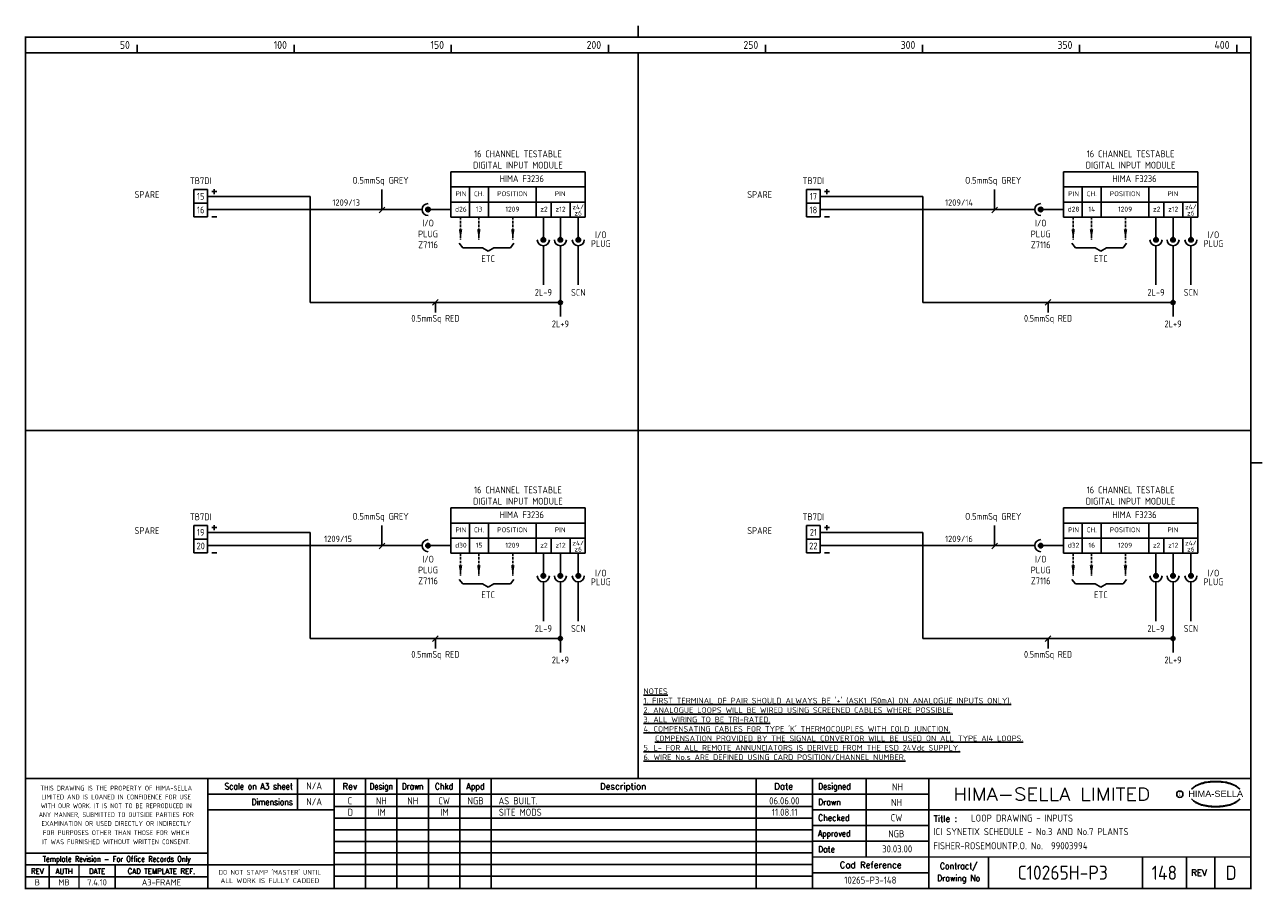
# Model space of a CAD drawing. Extents: x 14 to 408, y 0 to 275.
import ezdxf
from ezdxf.enums import TextEntityAlignment as Align

# ---------------------------------------------------------------- set-up
doc = ezdxf.new("R2010")
doc.units = 0
doc.header["$LTSCALE"] = 0.25
doc.header["$MEASUREMENT"] = 0
doc.linetypes.add('HIDDEN2', pattern=[4.7625, 3.175, -1.5875])
doc.layers.get('0').update_dxf_attribs({"color": 41, "linetype": 'CONTINUOUS'})
for name, color, linetype in [('00-DRG_FRAME', 12, 'CONTINUOUS'), ('01-DRAW', 7, 'CONTINUOUS'), ('051-TEXT', 2, 'CONTINUOUS'), ('117', 7, 'CONTINUOUS'), ('DIM', 3, 'CONTINUOUS')]:
    doc.layers.add(name, color=color, linetype=linetype)
doc.styles.add('ARIAL', font='ARIAL.TTF', dxfattribs={"height": 2.5})
doc.styles.add('ISO', font='iso.shx')
doc.styles.add('ROMAND', font='ROMAND')

# ---------------------------------------------------------------- blocks, each defined once
blk = doc.blocks.new('A3-REVA')
at = {"layer": '051-TEXT', "style": 'ISO'}
for tag, p in [('DESIGNED', (292.01, 31.7)), ('A', (117.73, 27.28)), ('DES', (127.73, 27.28)), ('DRN', (137.73, 27.28)), ('CHKD', (147.73, 27.28)), ('APPD', (157.73, 27.28)), ('DATE', (256, 27.28)), ('DRAWN', (291.72, 26.77)), ('CHECKED', (291.72, 21.89)), ('APPD', (291.65, 16.79)), ('DATE', (291.92, 11.96))]:
    blk.add_attdef(tag, text='', height=2.25, dxfattribs=at).set_placement(p, align=Align.CENTER)
blk.add_attdef('DESCRIPTION', (165.03, 27.28), '', height=2.25, dxfattribs=at)
blk = doc.blocks.new('A3-REVB')
at = {"layer": '051-TEXT', "style": 'ISO'}
for tag, p in [('A', (124.85, -20.36)), ('DES', (134.85, -20.36)), ('DRN', (144.85, -20.36)), ('CHKD', (154.85, -20.36)), ('APPD', (164.85, -20.36)), ('DATE', (263.12, -20.36))]:
    blk.add_attdef(tag, text='', height=2.25, dxfattribs=at).set_placement(p, align=Align.CENTER)
blk.add_attdef('DESCRIPTION', (172.15, -20.36), '', height=2.25, dxfattribs=at)
blk = doc.blocks.new('A3-TITLE')
at = {"layer": '051-TEXT', "style": 'ISO'}
blk.add_attdef('TITLE_1', (315.46, 21.78), '', height=2.25, dxfattribs=at)
for tag, p in [('DRGNO', (376.96, 3.24)), ('REV.', (398.2, 3.24))]:
    blk.add_attdef(tag, text='', height=4.5, dxfattribs=at).set_placement(p, align=Align.CENTER)
blk = doc.blocks.new('A3-CONTRACT')
at = {"layer": '051-TEXT', "color": 41, "style": 'ISO'}
for tag, height, p in [('SCALE', 2.25, (106.71, 31.82)), ('DIMS', 2.25, (106.71, 26.8)), ('CAD-REF', 2.25, (283.73, 1.84)), ('CONTRACT', 4.5, (344.94, 3.1))]:
    blk.add_attdef(tag, text='', height=height, dxfattribs=at).set_placement(p, align=Align.CENTER)
for tag, p in [('TITLE_2', (303.86, 17.28)), ('TITLE_3', (303.79, 12.78))]:
    blk.add_attdef(tag, p, '', height=2.25, dxfattribs=at)
blk = doc.blocks.new('DOT')
for radius in [0.75, 0.65, 0.55, 0.45, 0.35, 0.25, 0.15, 0.05]:
    blk.add_circle((0, 0), radius)

msp = doc.modelspace()

# ---------------------------------------------------------------- linework, layer by layer
at = {"layer": '00-DRG_FRAME'}
for p, q in [((50, 266.5), (50, 269)), ((100, 266.5), (100, 269)), ((150, 266.5), (150, 269)), ((200, 266.5), (200, 269)), ((250, 266.5), (250, 269)), ((300, 266.5), (300, 269)), ((350, 266.5), (350, 269)), ((400, 266.5), (400, 269)), ((101.01, 35.5), (101.01, 25.5)), ((122.7, 35.5), (122.7, 0.5)), ((132.7, 0.5), (132.7, 35.5)), ((142.7, 0.5), (142.7, 35.5)), ((152.7, 35.5), (152.7, 0.5)), ((162.7, 35.5), (162.7, 0.5)), ((247, 35.5), (247, 0.5)), ((282, 35.5), (282, 10.5)), ((265, 30.5), (302, 30.5)), ((265, 26.59), (112.7, 26.59)), ((302, 25.5), (265, 25.5)), ((265, 22.89), (112.7, 22.89)), ((265, 20.5), (302, 20.5)), ((265, 19.19), (112.7, 19.19)), ((265, 15.49), (112.7, 15.49)), ((302, 15.5), (265, 15.5)), ((265, 11.79), (112.7, 11.79)), ((265, 8.09), (112.7, 8.09)), ((321, 10.5), (321, 0.5)), ((370, 10.5), (370, 0.5)), ((384, 0.5), (384, 10.5)), ((393, 10.5), (393, 0.5)), ((72.5, 4.25), (14.5, 4.25)), ((265, 4.39), (112.7, 4.39)), ((302, 5.5), (265, 5.5))]:
    msp.add_line(p, q, dxfattribs=at)
at = {"layer": '00-DRG_FRAME', "const_width": 0.5}
for points in [[(209.5, 271.5), (209.5, 275.18)], [(209.5, 271.5), (209.5, 275.18)], [(14.5, 266.5), (404.5, 266.5)], [(209.5, 35.5), (209.5, 266.5)], [(14.5, 146.31), (404.5, 146.31)], [(404.5, 136), (408.18, 136)], [(404.5, 35.5), (14.5, 35.5)], [(72.5, 0.5), (72.5, 35.5)], [(112.7, 0.5), (112.7, 35.5)], [(265, 35.5), (265, 0.5)], [(302, 0.5), (302, 35.5)], [(265, 30.5), (72.5, 30.5)], [(112.7, 25.5), (72.5, 25.5)], [(404.5, 25.5), (302, 25.5)], [(14.5, 11.75), (72.5, 11.75)], [(14.5, 8), (72.5, 8)], [(22, 0.5), (22, 8)], [(31.5, 0.5), (31.5, 8)], [(43, 0.5), (43, 8)], [(112.7, 8), (72.5, 8)], [(265, 10.5), (404.5, 10.5)]]:
    msp.add_lwpolyline(points, dxfattribs=at)
msp.add_lwpolyline([(14.5, 0.5), (404.5, 0.5), (404.5, 271.5), (14.5, 271.5)], close=True, dxfattribs=at)
at = {"layer": '00-DRG_FRAME', "color": 3}
msp.add_circle((381.88, 30.5), 1, dxfattribs=at)
for centre, radius, start, end in [((390.6, 26.83), 7.24, 106.0532, 133.5024), ((390.88, 27.01), 7.3, 130.419, 136.057), ((390.11, 28.1), 5.98, 122.244, 131.6154), ((389.75, 28.78), 5.21, 111.8206, 122.8668), ((391.78, 24.7), 9.76, 107.5931, 113.9452), ((393.1, 18.5), 15.94, 89.2698, 106.3911), ((392.1, 23.52), 10.99, 96.0146, 107.3203), ((393.29, 16.31), 18.28, 92.8917, 97.3734), ((393.24, 18.86), 15.73, 89.7805, 93.1738), ((393.36, 18.86), 15.73, 86.8262, 90.2195), ((393.51, 18.5), 15.94, 73.6089, 90.7302), ((393.31, 16.31), 18.28, 82.6266, 87.1083), ((394.51, 23.52), 10.99, 72.6797, 83.9854), ((394.83, 24.7), 9.76, 66.0548, 72.4069), ((396, 26.83), 7.24, 46.4976, 73.9468), ((396.85, 28.78), 5.21, 57.1332, 68.1794), ((396.49, 28.1), 5.98, 48.3846, 57.756), ((395.73, 27.01), 7.3, 43.943, 49.581), ((390.88, 34.04), 7.3, 223.943, 229.581), ((390.6, 34.23), 7.24, 226.4976, 253.9468), ((390.11, 32.96), 5.98, 228.3846, 237.756), ((389.75, 32.28), 5.21, 237.1332, 248.1794), ((396, 34.23), 7.24, 286.0532, 313.5024), ((396.85, 32.28), 5.21, 291.8206, 302.8668), ((396.49, 32.96), 5.98, 302.244, 311.6154), ((395.73, 34.04), 7.3, 310.419, 316.057), ((391.78, 36.36), 9.76, 246.0548, 252.4069), ((393.1, 42.56), 15.94, 253.6089, 270.7302), ((392.1, 37.54), 10.99, 252.6797, 263.9854), ((393.29, 44.75), 18.28, 262.6266, 267.1083), ((393.24, 42.19), 15.73, 266.8262, 270.2195), ((393.51, 42.56), 15.94, 269.2698, 286.3911), ((393.36, 42.19), 15.73, 269.7805, 273.1738), ((393.31, 44.75), 18.28, 272.8917, 277.3734), ((394.51, 37.54), 10.99, 276.0146, 287.3203), ((394.83, 36.36), 9.76, 287.5931, 293.9452)]:
    msp.add_arc(centre, radius, start, end, dxfattribs=at)
at = {"layer": '01-DRAW'}
for p, q in [((68.09, 222.97), (68.09, 214.33)), ((72.41, 222.97), (68.09, 222.97)), ((72.41, 214.33), (72.41, 222.97)), ((72.41, 220.81), (105.13, 220.81)), ((75.35, 222.33), (73.79, 222.33)), ((74.57, 223.1), (74.57, 221.55)), ((105.13, 187.04), (105.13, 220.81)), ((267.41, 222.97), (263.09, 222.97)), ((263.09, 222.97), (263.09, 214.33)), ((267.41, 214.33), (267.41, 222.97)), ((267.41, 220.81), (300.13, 220.81)), ((270.35, 222.33), (268.79, 222.33)), ((269.57, 223.1), (269.57, 221.55)), ((300.13, 187.04), (300.13, 220.81)), ((72.41, 218.65), (68.09, 218.65)), ((267.41, 218.65), (263.09, 218.65)), ((72.41, 214.33), (68.09, 214.33)), ((72.41, 214.33), (68.09, 214.33)), ((140.69, 216.6), (72.41, 216.6)), ((75.35, 214.33), (73.79, 214.33)), ((267.41, 214.33), (263.09, 214.33)), ((267.41, 214.33), (263.09, 214.33)), ((335.69, 216.6), (267.41, 216.6)), ((270.35, 214.33), (268.79, 214.33)), ((105.13, 187.04), (184.73, 187.04)), ((300.13, 187.04), (379.73, 187.04)), ((68.09, 116), (68.09, 107.36)), ((72.41, 116), (68.09, 116)), ((72.41, 107.36), (72.41, 116)), ((75.35, 115.35), (73.79, 115.35)), ((74.57, 116.12), (74.57, 114.57)), ((263.09, 116), (263.09, 107.36)), ((267.41, 116), (263.09, 116)), ((267.41, 107.36), (267.41, 116)), ((270.35, 115.35), (268.79, 115.35)), ((269.57, 116.12), (269.57, 114.57)), ((72.41, 111.68), (68.09, 111.68)), ((72.41, 113.84), (105.13, 113.84)), ((105.13, 80.06), (105.13, 113.84)), ((267.41, 111.68), (263.09, 111.68)), ((267.41, 113.84), (300.13, 113.84)), ((300.13, 80.06), (300.13, 113.84)), ((72.41, 107.36), (68.09, 107.36)), ((72.41, 107.36), (68.09, 107.36)), ((140.69, 109.62), (72.41, 109.62)), ((75.35, 107.36), (73.79, 107.36)), ((267.41, 107.36), (263.09, 107.36)), ((267.41, 107.36), (263.09, 107.36)), ((335.69, 109.62), (267.41, 109.62)), ((270.35, 107.36), (268.79, 107.36)), ((105.13, 80.06), (184.73, 80.06)), ((300.13, 80.06), (379.73, 80.06))]:
    msp.add_line(p, q, dxfattribs=at)
at = {"layer": '117'}
for p, q in [((149.81, 228.6), (149.81, 214.2)), ((192.61, 228.6), (149.81, 228.6)), ((192.61, 228.6), (192.61, 214.2)), ((387.61, 228.6), (344.81, 228.6)), ((344.81, 228.6), (344.81, 214.2)), ((387.61, 228.6), (387.61, 214.2)), ((192.61, 223.8), (149.81, 223.8)), ((155.81, 223.8), (155.81, 214.2)), ((161.81, 223.8), (161.81, 214.2)), ((177.01, 223.8), (177.01, 214.2)), ((387.61, 223.8), (344.81, 223.8)), ((350.81, 223.8), (350.81, 214.2)), ((356.81, 223.8), (356.81, 214.2)), ((372.01, 223.8), (372.01, 214.2)), ((192.61, 219), (149.81, 219)), ((181.81, 219), (181.81, 214.2)), ((187.81, 219), (187.81, 214.2)), ((387.61, 219), (344.81, 219)), ((376.81, 219), (376.81, 214.2)), ((382.81, 219), (382.81, 214.2)), ((149.81, 216.6), (142.61, 216.6)), ((192.61, 214.2), (149.81, 214.2)), ((179.3, 214.2), (179.3, 207)), ((184.73, 214.2), (184.73, 207)), ((190.42, 214.2), (190.42, 207)), ((344.81, 216.6), (337.61, 216.6)), ((387.61, 214.2), (344.81, 214.2)), ((374.3, 214.2), (374.3, 207)), ((379.73, 214.2), (379.73, 207)), ((385.42, 214.2), (385.42, 207)), ((152.55, 205.86), (153.63, 204.42)), ((169.95, 205.86), (168.87, 204.42)), ((179.3, 205.08), (179.3, 192.6)), ((184.73, 205.08), (184.73, 182.59)), ((190.42, 205.08), (190.42, 192.6)), ((347.55, 205.86), (348.63, 204.42)), ((364.95, 205.86), (363.87, 204.42)), ((374.3, 205.08), (374.3, 192.6)), ((379.73, 205.08), (379.73, 182.59)), ((385.42, 205.08), (385.42, 192.6)), ((153.63, 204.42), (159.95, 204.42)), ((159.95, 204.42), (161.75, 203.34)), ((163.55, 204.42), (161.75, 203.34)), ((168.87, 204.42), (163.55, 204.42)), ((348.63, 204.42), (354.95, 204.42)), ((354.95, 204.42), (356.75, 203.34)), ((358.55, 204.42), (356.75, 203.34)), ((363.87, 204.42), (358.55, 204.42)), ((192.61, 121.62), (149.81, 121.62)), ((149.81, 121.62), (149.81, 107.22)), ((192.61, 121.62), (192.61, 107.22)), ((344.81, 121.62), (344.81, 107.22)), ((387.61, 121.62), (344.81, 121.62)), ((387.61, 121.62), (387.61, 107.22)), ((192.61, 116.82), (149.81, 116.82)), ((155.81, 116.82), (155.81, 107.22)), ((161.81, 116.82), (161.81, 107.22)), ((177.01, 116.82), (177.01, 107.22)), ((387.61, 116.82), (344.81, 116.82)), ((350.81, 116.82), (350.81, 107.22)), ((356.81, 116.82), (356.81, 107.22)), ((372.01, 116.82), (372.01, 107.22)), ((192.61, 112.02), (149.81, 112.02)), ((181.81, 112.02), (181.81, 107.22)), ((187.81, 112.02), (187.81, 107.22)), ((387.61, 112.02), (344.81, 112.02)), ((376.81, 112.02), (376.81, 107.22)), ((382.81, 112.02), (382.81, 107.22)), ((149.81, 109.62), (142.61, 109.62)), ((192.61, 107.22), (149.81, 107.22)), ((179.3, 107.22), (179.3, 100.02)), ((184.73, 107.22), (184.73, 100.02)), ((190.42, 107.22), (190.42, 100.02)), ((344.81, 109.62), (337.61, 109.62)), ((387.61, 107.22), (344.81, 107.22)), ((374.3, 107.22), (374.3, 100.02)), ((379.73, 107.22), (379.73, 100.02)), ((385.42, 107.22), (385.42, 100.02)), ((152.55, 98.88), (153.63, 97.44)), ((169.95, 98.88), (168.87, 97.44)), ((347.55, 98.88), (348.63, 97.44)), ((364.95, 98.88), (363.87, 97.44)), ((153.63, 97.44), (159.95, 97.44)), ((159.95, 97.44), (161.75, 96.36)), ((163.55, 97.44), (161.75, 96.36)), ((168.87, 97.44), (163.55, 97.44)), ((179.3, 98.1), (179.3, 85.62)), ((184.73, 98.1), (184.73, 75.61)), ((190.42, 98.1), (190.42, 85.62)), ((348.63, 97.44), (354.95, 97.44)), ((354.95, 97.44), (356.75, 96.36)), ((358.55, 97.44), (356.75, 96.36)), ((363.87, 97.44), (358.55, 97.44)), ((374.3, 98.1), (374.3, 85.62)), ((379.73, 98.1), (379.73, 75.61)), ((385.42, 98.1), (385.42, 85.62))]:
    msp.add_line(p, q, dxfattribs=at)
at = {"layer": '117', "linetype": 'HIDDEN2'}
for p, q in [((152.95, 214.2), (152.95, 207)), ((158.77, 214.2), (158.77, 207)), ((169.59, 214.2), (169.59, 207)), ((347.95, 214.2), (347.95, 207)), ((353.77, 214.2), (353.77, 207)), ((364.59, 214.2), (364.59, 207)), ((152.95, 107.22), (152.95, 100.02)), ((158.77, 107.22), (158.77, 100.02)), ((169.59, 107.22), (169.59, 100.02)), ((347.95, 107.22), (347.95, 100.02)), ((353.77, 107.22), (353.77, 100.02)), ((364.59, 107.22), (364.59, 100.02))]:
    msp.add_line(p, q, dxfattribs=at)
at = {"layer": '117'}
for centre, radius in [((142.61, 216.6), 0.72), ((142.61, 216.6), 0.624), ((142.61, 216.6), 0.528), ((142.61, 216.6), 0.432), ((142.61, 216.6), 0.336), ((142.61, 216.6), 0.24), ((337.61, 216.6), 0.72), ((337.61, 216.6), 0.624), ((337.61, 216.6), 0.528), ((337.61, 216.6), 0.432), ((337.61, 216.6), 0.336), ((337.61, 216.6), 0.24), ((142.61, 216.6), 0.144), ((142.61, 216.6), 0.048), ((337.61, 216.6), 0.144), ((337.61, 216.6), 0.048), ((179.3, 207), 0.72), ((179.3, 207), 0.624), ((179.3, 207), 0.528), ((179.3, 207), 0.432), ((179.3, 207), 0.336), ((179.3, 207), 0.24), ((179.3, 207), 0.144), ((179.3, 207), 0.048), ((184.73, 207), 0.72), ((184.73, 207), 0.624), ((184.73, 207), 0.528), ((184.73, 207), 0.432), ((184.73, 207), 0.336), ((184.73, 207), 0.24), ((184.73, 207), 0.144), ((184.73, 207), 0.048), ((190.42, 207), 0.72), ((190.42, 207), 0.624), ((190.42, 207), 0.528), ((190.42, 207), 0.432), ((190.42, 207), 0.336), ((190.42, 207), 0.24), ((190.42, 207), 0.144), ((190.42, 207), 0.048), ((374.3, 207), 0.72), ((374.3, 207), 0.624), ((374.3, 207), 0.528), ((374.3, 207), 0.432), ((374.3, 207), 0.336), ((374.3, 207), 0.24), ((374.3, 207), 0.144), ((374.3, 207), 0.048), ((379.73, 207), 0.72), ((379.73, 207), 0.624), ((379.73, 207), 0.528), ((379.73, 207), 0.432), ((379.73, 207), 0.336), ((379.73, 207), 0.24), ((379.73, 207), 0.144), ((379.73, 207), 0.048), ((385.42, 207), 0.72), ((385.42, 207), 0.624), ((385.42, 207), 0.528), ((385.42, 207), 0.432), ((385.42, 207), 0.336), ((385.42, 207), 0.24), ((385.42, 207), 0.144), ((385.42, 207), 0.048), ((142.61, 109.62), 0.72), ((142.61, 109.62), 0.624), ((142.61, 109.62), 0.528), ((142.61, 109.62), 0.432), ((142.61, 109.62), 0.336), ((142.61, 109.62), 0.24), ((142.61, 109.62), 0.144), ((142.61, 109.62), 0.048), ((337.61, 109.62), 0.72), ((337.61, 109.62), 0.624), ((337.61, 109.62), 0.528), ((337.61, 109.62), 0.432), ((337.61, 109.62), 0.336), ((337.61, 109.62), 0.24), ((337.61, 109.62), 0.144), ((337.61, 109.62), 0.048), ((179.3, 100.02), 0.72), ((179.3, 100.02), 0.624), ((179.3, 100.02), 0.528), ((179.3, 100.02), 0.432), ((179.3, 100.02), 0.336), ((179.3, 100.02), 0.24), ((179.3, 100.02), 0.144), ((179.3, 100.02), 0.048), ((184.73, 100.02), 0.72), ((184.73, 100.02), 0.624), ((184.73, 100.02), 0.528), ((184.73, 100.02), 0.432), ((184.73, 100.02), 0.336), ((184.73, 100.02), 0.24), ((184.73, 100.02), 0.144), ((184.73, 100.02), 0.048), ((190.42, 100.02), 0.72), ((190.42, 100.02), 0.624), ((190.42, 100.02), 0.528), ((190.42, 100.02), 0.432), ((190.42, 100.02), 0.336), ((190.42, 100.02), 0.24), ((190.42, 100.02), 0.144), ((190.42, 100.02), 0.048), ((374.3, 100.02), 0.72), ((374.3, 100.02), 0.624), ((374.3, 100.02), 0.528), ((374.3, 100.02), 0.432), ((374.3, 100.02), 0.336), ((374.3, 100.02), 0.24), ((374.3, 100.02), 0.144), ((374.3, 100.02), 0.048), ((379.73, 100.02), 0.72), ((379.73, 100.02), 0.624), ((379.73, 100.02), 0.528), ((379.73, 100.02), 0.432), ((379.73, 100.02), 0.336), ((379.73, 100.02), 0.24), ((379.73, 100.02), 0.144), ((379.73, 100.02), 0.048), ((385.42, 100.02), 0.72), ((385.42, 100.02), 0.624), ((385.42, 100.02), 0.528), ((385.42, 100.02), 0.432), ((385.42, 100.02), 0.336), ((385.42, 100.02), 0.24), ((385.42, 100.02), 0.144), ((385.42, 100.02), 0.048)]:
    msp.add_circle(centre, radius, dxfattribs=at)
for centre, start, end in [((142.61, 216.6), 90, 270), ((337.61, 216.6), 90, 270), ((179.3, 207), 180, 0), ((184.73, 207), 180, 0), ((190.42, 207), 180, 0), ((374.3, 207), 180, 0), ((379.73, 207), 180, 0), ((385.42, 207), 180, 0), ((142.61, 109.62), 90, 270), ((337.61, 109.62), 90, 270), ((179.3, 100.02), 180, 0), ((184.73, 100.02), 180, 0), ((190.42, 100.02), 180, 0), ((374.3, 100.02), 180, 0), ((379.73, 100.02), 180, 0), ((385.42, 100.02), 180, 0)]:
    msp.add_arc(centre, 1.92, start, end, dxfattribs=at)
for points in [[(153.51, 210.36), (152.39, 210.36), (152.95, 207)], [(159.33, 210.36), (158.21, 210.36), (158.77, 207)], [(170.15, 210.36), (169.03, 210.36), (169.59, 207)], [(348.51, 210.36), (347.39, 210.36), (347.95, 207)], [(354.33, 210.36), (353.21, 210.36), (353.77, 207)], [(365.15, 210.36), (364.03, 210.36), (364.59, 207)], [(153.51, 103.38), (152.39, 103.38), (152.95, 100.02)], [(159.33, 103.38), (158.21, 103.38), (158.77, 100.02)], [(170.15, 103.38), (169.03, 103.38), (169.59, 100.02)], [(348.51, 103.38), (347.39, 103.38), (347.95, 100.02)], [(354.33, 103.38), (353.21, 103.38), (353.77, 100.02)], [(365.15, 103.38), (364.03, 103.38), (364.59, 100.02)]]:
    msp.add_solid(points, dxfattribs=at)
at = {"layer": 'DIM'}
for p, q in [((127.95, 216.49), (127.95, 223.04)), ((322.95, 216.49), (322.95, 223.04)), ((127.05, 215.59), (128.85, 217.39)), ((322.05, 215.59), (323.85, 217.39)), ((144.03, 186.14), (145.83, 187.94)), ((144.93, 183.85), (144.93, 187.04)), ((339.03, 186.14), (340.83, 187.94)), ((339.93, 183.85), (339.93, 187.04)), ((127.95, 109.52), (127.95, 116.06)), ((322.95, 109.52), (322.95, 116.06)), ((127.05, 108.62), (128.85, 110.42)), ((322.05, 108.62), (323.85, 110.42)), ((144.03, 79.16), (145.83, 80.96)), ((144.93, 76.87), (144.93, 80.06)), ((339.03, 79.16), (340.83, 80.96)), ((339.93, 76.87), (339.93, 80.06))]:
    msp.add_line(p, q, dxfattribs=at)

# ---------------------------------------------------------------- block references
at = {"layer": '00-DRG_FRAME'}
for name, p, values in [('A3-CONTRACT', (-0.35, 0.19), {'TITLE_2': 'ICI SYNETIX SCHEDULE - No.3 AND No.7 PLANTS', 'TITLE_3': 'FISHER-ROSEMOUNTP.O. No.  99003994', 'CAD-REF': '10265-P3-148', 'CONTRACT': 'C10265H-P3', 'SCALE': 'N/A', 'DIMS': 'N/A'}), ('A3-REVB', (-7, 43.98), {'A': 'D', 'DES': 'IM', 'CHKD': 'IM', 'DESCRIPTION': 'SITE MODS', 'DATE': '11.08.11'}), ('A3-TITLE', (0, 0), {'TITLE_1': 'LOOP DRAWING - INPUTS', 'DRGNO': '148', 'REV.': 'D'})]:
    msp.add_blockref(name, p, dxfattribs=at).add_auto_attribs(values)
ref = msp.add_blockref('A3-REVA', (0, 0), dxfattribs=at)
ref.add_attrib('A', 'C', dxfattribs={"layer": '051-TEXT', "height": 2.25, "style": 'ISO'}).set_placement((117.73, 27.28), align=Align.CENTER)
ref.add_attrib('DES', 'NH', dxfattribs={"layer": '051-TEXT', "height": 2.25, "style": 'ISO'}).set_placement((127.73, 27.28), align=Align.CENTER)
ref.add_attrib('DRN', 'NH', dxfattribs={"layer": '051-TEXT', "height": 2.25, "style": 'ISO'}).set_placement((137.73, 27.28), align=Align.CENTER)
ref.add_attrib('CHKD', 'CW', dxfattribs={"layer": '051-TEXT', "height": 2.25, "style": 'ISO'}).set_placement((147.73, 27.28), align=Align.CENTER)
ref.add_attrib('APPD', 'NGB', dxfattribs={"layer": '051-TEXT', "height": 2.25, "style": 'ISO'}).set_placement((157.73, 27.28), align=Align.CENTER)
ref.add_attrib('DESCRIPTION', 'AS BUILT.', (165.03, 27.28), dxfattribs={"layer": '051-TEXT', "height": 2.25, "style": 'ISO'})
ref.add_attrib('DATE', '06.06.00', dxfattribs={"layer": '051-TEXT', "height": 2.25, "style": 'ISO'}).set_placement((256, 27.28), align=Align.CENTER)
ref.add_attrib('DESIGNED', 'NH', dxfattribs={"layer": '051-TEXT', "height": 2.25, "style": 'ISO'}).set_placement((292.01, 31.7), align=Align.CENTER)
ref.add_attrib('DRAWN', 'NH', dxfattribs={"layer": '051-TEXT', "height": 2.25, "style": 'ISO'}).set_placement((291.72, 26.77), align=Align.CENTER)
ref.add_attrib('CHECKED', 'CW', dxfattribs={"layer": '051-TEXT', "height": 2.25, "style": 'ISO'}).set_placement((291.72, 21.89), align=Align.CENTER)
ref.add_attrib('APPD', 'NGB', dxfattribs={"layer": '051-TEXT', "height": 2.25, "style": 'ISO'}).set_placement((291.65, 16.79), align=Align.CENTER)
ref.add_attrib('DATE', '30.03.00', dxfattribs={"layer": '051-TEXT', "height": 2.25, "style": 'ISO'}).set_placement((291.92, 11.96), align=Align.CENTER)
at = {"layer": '01-DRAW', "xscale": 0.8639999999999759, "yscale": 0.8640000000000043, "zscale": 0.864}
for p in [(184.73, 187.04), (379.73, 187.04), (184.73, 80.06), (379.73, 80.06)]:
    msp.add_blockref('DOT', p, dxfattribs=at)

# ---------------------------------------------------------------- texts
at = {"layer": '00-DRG_FRAME', "style": 'ISO'}
for s, p in [('50', (47.69, 267.75)), ('100', (97.69, 267.75)), ('150', (147.69, 267.75)), ('200', (197.69, 267.75)), ('250', (247.69, 267.75)), ('300', (297.69, 267.75)), ('350', (347.69, 267.75)), ('400', (397.69, 267.75))]:
    msp.add_text(s, height=2.5, dxfattribs=at).set_placement(p, align=Align.RIGHT)
at = {"layer": '00-DRG_FRAME', "color": 3, "style": 'ISO'}
for s, width, p in [('THIS DRAWING IS THE PROPERTY OF HIMA-SELLA', 0.9, (43.36, 32.44)), ("DO NOT STAMP 'MASTER' UNTIL", 0.95, (92.25, 5.79))]:
    msp.add_text(s, height=1.53, dxfattribs=dict(at, width=width)).set_placement(p, align=Align.MIDDLE)
at = {"layer": '00-DRG_FRAME', "color": 4, "style": 'ROMAND', "width": 0.87}
for s, p in [('Scale on A3 sheet', (99.54, 32)), ('Dimensions', (99.54, 27.01))]:
    msp.add_text(s, height=2, dxfattribs=at).set_placement(p, align=Align.RIGHT)
at = {"layer": '00-DRG_FRAME', "color": 4, "style": 'ROMAND'}
for s, p in [('Rev', (117.7, 32)), ('Description', (204.69, 32)), ('Date', (255.79, 32))]:
    msp.add_text(s, height=2, dxfattribs=at).set_placement(p, align=Align.CENTER)
for s, width, p in [('Design', 0.85, (127.7, 32)), ('Drawn', 0.85, (137.7, 32)), ('Chkd', 0.9, (147.7, 32)), ('Appd', 0.9, (157.7, 32))]:
    msp.add_text(s, height=2, dxfattribs=dict(at, width=width)).set_placement(p, align=Align.CENTER)
for s, width, p in [('Designed', 0.87, (266.75, 32)), ('Drawn', 0.9, (266.75, 27)), ('Checked', 0.9, (266.75, 22)), ('Approved', 0.85, (266.75, 17)), ('Date', 0.9, (266.75, 12))]:
    msp.add_text(s, height=2, dxfattribs=dict(at, width=width)).set_placement(p)
at = {"layer": '00-DRG_FRAME', "style": 'ROMAND', "width": 1.15}
msp.add_text('HIMA-SELLA LIMITED', height=4, dxfattribs=at).set_placement((341.1, 30.5), align=Align.MIDDLE)
at = {"layer": '00-DRG_FRAME', "style": 'ARIAL', "width": 1.05}
msp.add_text('HIMA-SELLA', height=2, dxfattribs=at).set_placement((393.3, 29.63), align=Align.CENTER)
at = {"layer": '00-DRG_FRAME', "color": 3, "style": 'ISO'}
for s, width, p in [('LIMITED AND IS LOANED IN CONFIDENCE FOR USE', 0.9, (43.36, 29.62)), ('WITH OUR WORK. IT IS NOT TO BE REPRODUCED IN', 0.87, (43.36, 26.81)), ('ANY MANNER, SUBMITTED TO OUTSIDE PARTIES FOR', 0.87, (43.36, 23.99)), ('EXAMINATION OR USED DIRECTLY OR INDIRECTLY', 0.9, (43.36, 21.18)), ('IT WAS FURNISHED WITHOUT WRITTEN CONSENT.', 0.9, (43.36, 15.35)), ('FOR PURPOSES OTHER THAN THOSE FOR WHICH', 0.9, (43.36, 18.27))]:
    msp.add_text(s, height=1.53, dxfattribs=dict(at, width=width)).set_placement(p, align=Align.MIDDLE_CENTER)
at = {"layer": '00-DRG_FRAME', "color": 3, "style": 'ISO', "width": 0.9}
msp.add_text('C', height=1, dxfattribs=at).set_placement((381.84, 30), align=Align.CENTER)
at = {"layer": '00-DRG_FRAME', "color": 4, "style": 'ROMAND'}
msp.add_text('Title :', height=2, dxfattribs=at).set_placement((303.5, 21.75))
for s, height, width, p in [('Template Revision - For Office Records Only', 1.8, 0.85, (43.5, 9.62)), ('Contract/', 2, 0.9, (311.5, 7.5)), ('REV', 1.8, 0.9, (18.25, 6)), ('AUTH', 1.8, 0.9, (26.75, 6)), ('DATE', 1.8, 0.9, (37.25, 6)), ('CAD TEMPLATE REF.', 1.8, 0.9, (57.75, 6)), ('Drawing No', 2, 0.9, (311.5, 3.5))]:
    msp.add_text(s, height=height, dxfattribs=dict(at, width=width)).set_placement(p, align=Align.MIDDLE)
for s, p in [('Cad Reference', (283.5, 8)), ('REV', (388, 5.5))]:
    msp.add_text(s, height=2, dxfattribs=at).set_placement(p, align=Align.MIDDLE)
at = {"layer": '00-DRG_FRAME', "color": 41, "style": 'ISO'}
for s, p in [('B', (18.25, 1.45)), ('MB', (26.75, 1.45)), ('7.4.10', (37.25, 1.45)), ('A3-FRAME', (57.75, 1.45))]:
    msp.add_text(s, height=2, dxfattribs=at).set_placement(p, align=Align.CENTER)
at = {"layer": '00-DRG_FRAME', "color": 3, "style": 'ISO'}
msp.add_text('ALL WORK IS FULLY CADDED', height=1.53, dxfattribs=at).set_placement((92.25, 2.98), align=Align.MIDDLE_CENTER)
at = {"layer": '01-DRAW', "style": 'ISO'}
for s, height, p in [('16 CHANNEL TESTABLE', 2.16, (171.21, 233.26)), ('16 CHANNEL TESTABLE', 2.16, (366.21, 233.26)), ('DIGITAL INPUT MODULE', 2.16, (171.21, 229.66)), ('DIGITAL INPUT MODULE', 2.16, (366.21, 229.66)), ('TB7DI', 2.16, (70.25, 224.7)), ('O.5mmSq GREY', 2.16, (127.5, 224.84)), ('HIMA F3236', 2.16, (172.46, 225.36)), ('TB7DI', 2.16, (265.25, 224.7)), ('O.5mmSq GREY', 2.16, (322.5, 224.84)), ('HIMA F3236', 2.16, (367.46, 225.36)), ('SPARE', 2.16, (53.14, 220.31)), ('15', 2.16, (70.25, 219.73)), ('PIN', 1.555, (153.06, 220.86)), ('CH.', 1.555, (158.85, 220.86)), ('POSITION', 1.555, (169.45, 220.86)), ('PIN', 1.555, (184.65, 220.86)), ('SPARE', 2.16, (248.14, 220.31)), ('17', 2.16, (265.25, 219.73)), ('PIN', 1.555, (348.06, 220.86)), ('CH.', 1.555, (353.85, 220.86)), ('POSITION', 1.555, (364.45, 220.86)), ('PIN', 1.555, (379.65, 220.86)), ('16', 2.16, (70.25, 215.41)), ('d26', 1.555, (153.06, 215.96)), ('13', 1.555, (158.85, 215.96)), ('1209', 1.555, (169.45, 215.96)), ('z2', 1.555, (179.51, 215.96)), ('z12', 1.555, (184.78, 215.96)), ('z4/', 1.54, (190.39, 216.69)), ('18', 2.16, (265.25, 215.41)), ('d28', 1.555, (348.06, 215.96)), ('14', 1.555, (353.85, 215.96)), ('1209', 1.555, (364.45, 215.96)), ('z2', 1.555, (374.51, 215.96)), ('z12', 1.555, (379.78, 215.96)), ('z4/', 1.54, (385.39, 216.69)), ('I/O', 2.16, (142.61, 211.22)), ('z6', 1.54, (190.39, 214.7)), ('I/O', 2.16, (337.61, 211.22)), ('z6', 1.54, (385.39, 214.7)), ('PLUG', 2.16, (142.61, 207.77)), ('I/O', 2.16, (197.59, 207.49)), ('PLUG', 2.16, (337.61, 207.77)), ('I/O', 2.16, (392.59, 207.49)), ('Z7116', 2.16, (142.61, 204.31)), ('PLUG', 2.16, (197.59, 204.7)), ('Z7116', 2.16, (337.61, 204.31)), ('PLUG', 2.16, (392.59, 204.7)), ('ETC', 2.16, (161.75, 199.88)), ('ETC', 2.16, (356.75, 199.88)), ('2L-9', 2.16, (179.3, 189.14)), ('SCN', 2.16, (190.42, 189.14)), ('2L-9', 2.16, (374.3, 189.14)), ('SCN', 2.16, (385.42, 189.14)), ('2L+9', 2.16, (184.73, 179.14)), ('2L+9', 2.16, (379.73, 179.14)), ('16 CHANNEL TESTABLE', 2.16, (171.21, 126.29)), ('16 CHANNEL TESTABLE', 2.16, (366.21, 126.29)), ('DIGITAL INPUT MODULE', 2.16, (171.21, 122.69)), ('DIGITAL INPUT MODULE', 2.16, (366.21, 122.69)), ('TB7DI', 2.16, (70.25, 117.72)), ('O.5mmSq GREY', 2.16, (127.5, 117.86)), ('HIMA F3236', 2.16, (172.46, 118.38)), ('TB7DI', 2.16, (265.25, 117.72)), ('O.5mmSq GREY', 2.16, (322.5, 117.86)), ('HIMA F3236', 2.16, (367.46, 118.38)), ('SPARE', 2.16, (53.14, 113.33)), ('19', 2.16, (70.25, 112.76)), ('PIN', 1.555, (153.06, 113.88)), ('CH.', 1.555, (158.85, 113.88)), ('POSITION', 1.555, (169.45, 113.88)), ('PIN', 1.555, (184.65, 113.88)), ('SPARE', 2.16, (248.14, 113.33)), ('21', 2.16, (265.25, 112.76)), ('PIN', 1.555, (348.06, 113.88)), ('CH.', 1.555, (353.85, 113.88)), ('POSITION', 1.555, (364.45, 113.88)), ('PIN', 1.555, (379.65, 113.88)), ('20', 2.16, (70.25, 108.44)), ('d30', 1.555, (153.06, 108.98)), ('15', 1.555, (158.85, 108.98)), ('1209', 1.555, (169.45, 108.98)), ('z2', 1.555, (179.51, 108.98)), ('z12', 1.555, (184.78, 108.98)), ('z4/', 1.54, (190.39, 109.71)), ('22', 2.16, (265.25, 108.44)), ('d32', 1.555, (348.06, 108.98)), ('16', 1.555, (353.85, 108.98)), ('1209', 1.555, (364.45, 108.98)), ('z2', 1.555, (374.51, 108.98)), ('z12', 1.555, (379.78, 108.98)), ('z4/', 1.54, (385.39, 109.71)), ('I/O', 2.16, (142.61, 104.24)), ('z6', 1.54, (190.39, 107.72)), ('I/O', 2.16, (337.61, 104.24)), ('z6', 1.54, (385.39, 107.72)), ('PLUG', 2.16, (142.61, 100.79)), ('PLUG', 2.16, (337.61, 100.79)), ('Z7116', 2.16, (142.61, 97.33)), ('PLUG', 2.16, (197.59, 97.02)), ('I/O', 2.16, (197.59, 99.81)), ('Z7116', 2.16, (337.61, 97.33)), ('PLUG', 2.16, (392.59, 97.02)), ('I/O', 2.16, (392.59, 99.81)), ('ETC', 2.16, (161.75, 92.9)), ('ETC', 2.16, (356.75, 92.9)), ('2L-9', 2.16, (179.3, 82.16)), ('SCN', 2.16, (190.42, 82.16)), ('2L-9', 2.16, (374.3, 82.16)), ('SCN', 2.16, (385.42, 82.16)), ('2L+9', 2.16, (184.73, 72.16)), ('2L+9', 2.16, (379.73, 72.16))]:
    msp.add_text(s, height=height, dxfattribs=at).set_placement(p, align=Align.CENTER)
at = {"layer": '01-DRAW', "style": 'ISO', "width": 0.85}
for p in [(144.93, 180.91), (339.93, 180.91), (144.93, 73.93), (339.93, 73.93)]:
    msp.add_text('0.5mmSq RED', height=2.16, dxfattribs=at).set_placement(p, align=Align.CENTER)
at = {"layer": '01-DRAW', "insert": (211.18, 64.18), "char_height": 1.8, "width": 133.8261, "attachment_point": 1, "style": 'ISO'}
msp.add_mtext("{\\Fiso.shx;\\LNOTES\\P1. FIRST TERMINAL OF PAIR SHOULD ALWAYS BE '+' (ASK1 (50mA) ON ANALOGUE INPUTS ONLY).\\P2. ANALOGUE LOOPS WILL BE WIRED USING SCREENED CABLES WHERE POSSIBLE.\\P3. ALL WIRING TO BE TRI-RATED.\\P4. COMPENSATING CABLES FOR TYPE 'K' THERMOCOUPLES WITH COLD JUNCTION.\\P   COMPENSATION PROVIDED BY THE SIGNAL CONVERTOR WILL BE USED ON ALL TYPE AI4 LOOPS.\\P5. L- FOR ALL REMOTE ANNUNCIATORS IS DERIVED FROM THE ESD 24Vdc SUPPLY.\\P6. WIRE No.s ARE DEFINED USING CARD POSITION/CHANNEL NUMBER.}", dxfattribs=at)
at = {"layer": 'DIM', "style": 'ISO'}
for s, p in [('1209/13', (112.14, 217.83)), ('1209/14', (307.14, 217.83)), ('1209/15', (109.54, 110.77)), ('1209/16', (307.14, 110.77))]:
    msp.add_text(s, height=2, dxfattribs=at).set_placement(p)

doc.saveas('drawing.dxf')
